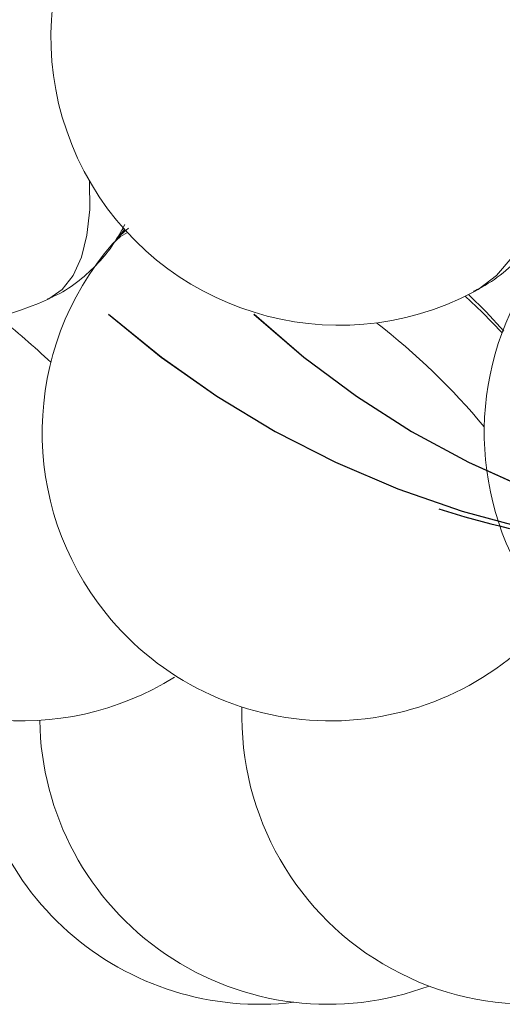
# Model space of a CAD drawing. Header units: millimetres. Extents: x 152 to 551, y 186 to 1103.
# Tile 4 of 18: x 330 to 346, y 857 to 891. Entities that reach past the tile are written whole.
import ezdxf

# ---------------------------------------------------------------- set-up
doc = ezdxf.new("R2010")
doc.units = ezdxf.units.MM

msp = doc.modelspace()

# ---------------------------------------------------------------- linework, layer by layer
at = {"color": 7, "linetype": 'Continuous', "lineweight": 15}
msp.add_line((333.299, 884.029), (333.091, 883.815), dxfattribs=at)
msp.add_line((333.299, 884.029), (333.091, 883.815), dxfattribs=at)
at = {"color": 7, "linetype": 'Continuous', "lineweight": 15, "flags": 128}
for points in [[(345.403, 881.866), (345.557, 881.953), (346.198, 882.436), (346.741, 883.067), (347.178, 883.835), (347.499, 884.725), (347.7, 885.722), (347.776, 886.809), (347.727, 887.964), (347.553, 889.169), (347.258, 890.402), (346.846, 891.64), (346.325, 892.861), (345.705, 894.044), (344.995, 895.167), (344.21, 896.211), (343.363, 897.157), (342.469, 897.988), (341.544, 898.689), (340.605, 899.248), (339.668, 899.654), (338.75, 899.901), (337.868, 899.983)], [(330.614, 881.599), (330.669, 881.625), (331.129, 881.953), (331.506, 882.436), (331.794, 883.067), (331.988, 883.835), (332.083, 884.725), (332.079, 885.708)], [(333.391, 883.927), (333.15, 883.782), (332.873, 883.53)], [(346.451, 880.5), (345.839, 881.17), (345.221, 881.773)], [(346.385, 880.447), (345.693, 881.165), (345.108, 881.717)]]:
    msp.add_lwpolyline(points, dxfattribs=at)
at = {"color": 7, "linetype": 'Continuous', "flags": 128}
for points in [[(332.738, 881.091), (334.567, 879.603), (336.494, 878.247), (338.511, 877.029), (340.607, 875.955), (342.772, 875.03), (344.996, 874.26), (347.267, 873.647), (349.576, 873.195)], [(332.738, 881.091), (334.567, 879.603), (336.494, 878.247), (338.511, 877.029), (340.607, 875.955), (342.772, 875.03), (344.996, 874.26), (347.267, 873.647), (349.576, 873.195)], [(332.739, 881.091), (334.568, 879.603), (336.496, 878.247), (338.512, 877.029), (340.608, 875.955), (342.773, 875.03), (344.997, 874.26), (347.268, 873.647), (349.577, 873.195)], [(337.778, 881.091), (339.508, 879.603), (341.332, 878.247), (343.24, 877.029), (345.223, 875.955), (347.271, 875.03), (349.375, 874.26), (351.524, 873.647), (353.708, 873.195)], [(337.782, 881.091), (339.512, 879.603), (341.336, 878.247), (343.244, 877.029), (345.226, 875.955), (347.275, 875.03), (349.378, 874.26), (351.528, 873.647), (353.711, 873.195)], [(337.782, 881.091), (339.512, 879.603), (341.336, 878.247), (343.244, 877.029), (345.226, 875.955), (347.275, 875.03), (349.378, 874.26), (351.528, 873.647), (353.711, 873.195)]]:
    msp.add_lwpolyline(points, dxfattribs=at)
at = {"color": 7, "linetype": 'Continuous', "lineweight": 15}
for centre, radius, start, end in [((326.494, 890.711), 10, 114.3285, 294.3285), ((340.738, 890.711), 10, 117.808, 297.808), ((340.435, 876.987), 10, 139.1356, 218.8963), ((355.767, 876.987), 10, 144.6032, 213.5306), ((329.73, 876.987), 10, 148.4321, 301.9796), ((329.73, 876.987), 10, 148.4321, 301.9796), ((305.244, 851.979), 37.458, 47.1121, 50.8053), ((305.244, 851.979), 37.458, 47.1121, 50.8053), ((327.268, 861.745), 24.097, 39.8456, 52.2354), ((340.435, 876.987), 10, 218.8963, 319.1356), ((347.36, 867.157), 10, 178.3282, 304.278), ((337.97, 867.157), 10, 180.0819, 276.8337), ((340.349, 867.157), 10, 180.8662, 290.5208), ((340.349, 867.157), 10, 180.8662, 290.5208)]:
    msp.add_arc(centre, radius, start, end, dxfattribs=at)
at = {"color": 7, "linetype": 'Continuous'}
msp.add_arc((354.38, 906.775), 34, 252.5621, 260.988, dxfattribs=at)
at = {"color": 7, "linetype": 'Continuous', "lineweight": 15}
for points, knots in [([(345.398, 881.886), (345.571, 881.974), (346.041, 882.215), (346.715, 882.754), (347.407, 883.467), (347.983, 884.277), (348.446, 885.167), (348.792, 886.133), (349.02, 887.17), (349.125, 888.272), (349.1, 889.43), (348.944, 890.622), (348.658, 891.825), (348.25, 893.013), (347.729, 894.169), (347.098, 895.272), (346.444, 896.228), (345.964, 896.769), (345.76, 896.999)], [0, 0, 0, 0, 0.034685, 0.094351, 0.153375, 0.212412, 0.27214, 0.333231, 0.39628, 0.461639, 0.529205, 0.598367, 0.668203, 0.738068, 0.807879, 0.877833, 0.948228, 1, 1, 1, 1]), ([(330.605, 881.617), (330.721, 881.664), (331.12, 881.825), (331.723, 882.245), (332.385, 882.844), (332.919, 883.503), (333.179, 883.979), (333.301, 884.203)], [0, 0, 0, 0, 0.0969006, 0.3348111, 0.5665635, 0.7955439, 1, 1, 1, 1]), ([(333.433, 884.08), (333.412, 884.065), (333.203, 883.911), (333.038, 883.707), (332.889, 883.523)], [0, 0, 0, 0, 0.100423, 1, 1, 1, 1])]:
    msp.add_open_spline(points, degree=3, knots=knots, dxfattribs=at)
msp.add_open_spline([(333.263, 884.069), (333.164, 883.967)], degree=1, dxfattribs=at)
msp.add_open_spline([(333.263, 884.069), (333.164, 883.967)], degree=1, dxfattribs=at)

doc.saveas('drawing.dxf')
